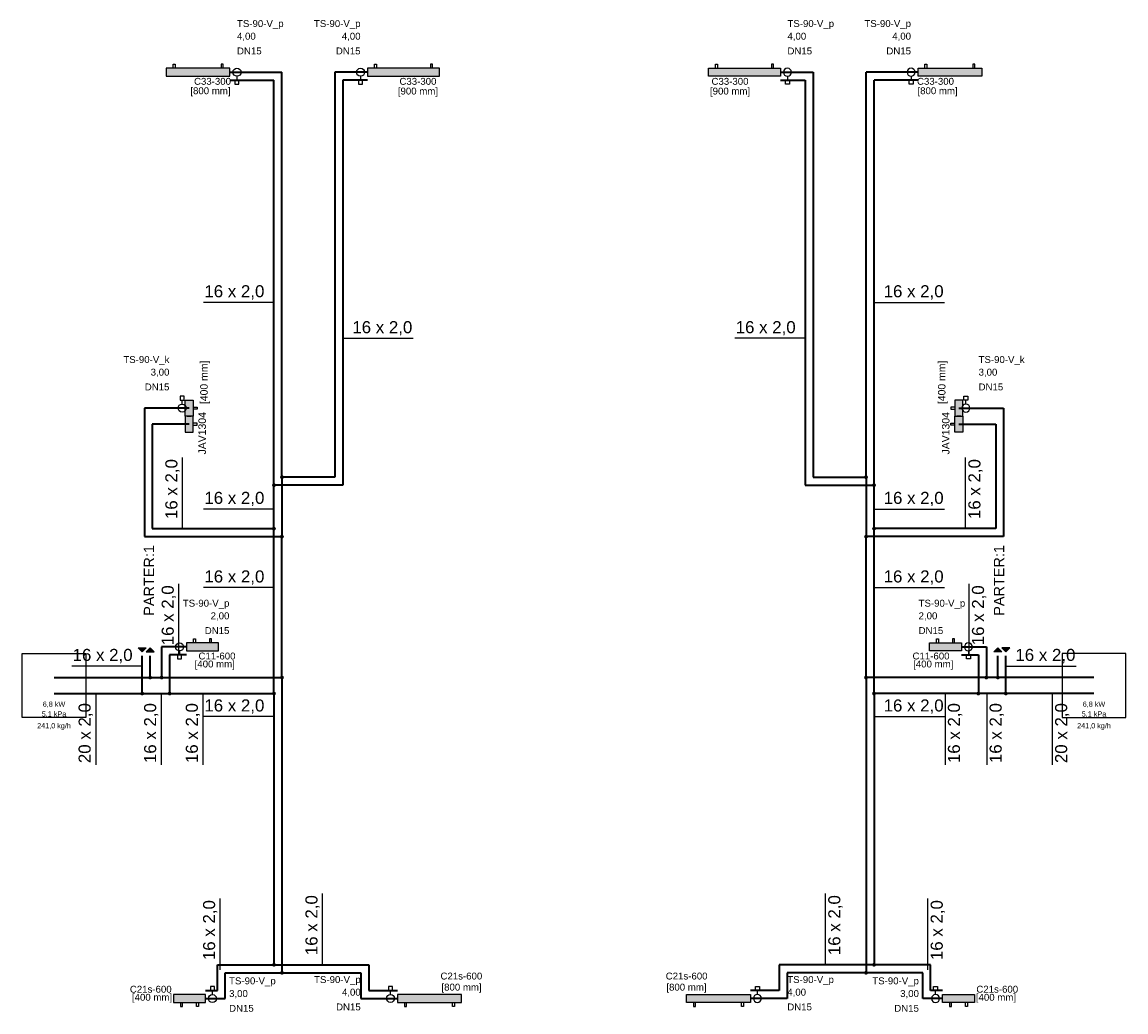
# Model space of a CAD drawing. Extents: x -69355 to 44226, y -75033 to 2252.
# Tile 1 of 9: x -69355 to -67973, y -75033 to -73793. Entities that reach past the tile are written whole.
import ezdxf
from ezdxf.lldxf.tags import DXFTag

# ---------------------------------------------------------------- set-up
doc = ezdxf.new("R2010")
doc.units = 0
for name, color, linetype in [('IS_Armatura_Therm', 18, 'SOLID'), ('IS_Grafika', 18, 'SOLID'), ('IS_Grzejniki_Plan_rzut', 18, 'SOLID'), ('IS_Inne_Urzadzenia_Therm', 18, 'SOLID'), ('IS_Opisy_działek_Therm', 18, 'SOLID'), ('IS_Text_Armatury_Therm', 7, 'Continuous'), ('IS_Text_Odbiornikow_Therm', 7, 'Continuous')]:
    doc.layers.add(name, color=color, linetype=linetype)
doc.layers.add('IS_Powrót', color=5, linetype='DASH', lineweight=35)
doc.layers.add('IS_Zasilanie', color=1, linetype='SOLID', lineweight=35)
doc.styles.get("Standard").update_dxf_attribs({"font": 'arial.ttf'})
tags = doc.linetypes.add('DASH', pattern=[15, 10, -5]).pattern_tags.tags
tags[6:7] = [DXFTag(74, 4), DXFTag(75, 0), DXFTag(340, '0'), DXFTag(46, 0.0), DXFTag(50, 0.0), DXFTag(44, 0.0), DXFTag(45, 0.0)]
tags[4:5] = [DXFTag(74, 4), DXFTag(75, 0), DXFTag(340, '0'), DXFTag(46, 0.0), DXFTag(50, 0.0), DXFTag(44, 0.0), DXFTag(45, 0.0)]
tags = doc.linetypes.add('SOLID', pattern=[10, 10, 0]).pattern_tags.tags
tags[6:7] = [DXFTag(74, 4), DXFTag(75, 0), DXFTag(340, '0'), DXFTag(46, 0.0), DXFTag(50, 0.0), DXFTag(44, 0.0), DXFTag(45, 0.0)]
tags[4:5] = [DXFTag(74, 4), DXFTag(75, 0), DXFTag(340, '0'), DXFTag(46, 0.0), DXFTag(50, 0.0), DXFTag(44, 0.0), DXFTag(45, 0.0)]

msp = doc.modelspace()

# ---------------------------------------------------------------- hatches: boundary and pattern name
at = {"layer": 'IS_Grafika'}
for points in [[(-69199.5, -74576.3), (-69204.5, -74581.3), (-69209.5, -74576.3)], [(-69189.5, -74581.3), (-69194.5, -74576.3), (-69199.5, -74581.3)], [(-68138.2, -74581.3), (-68133.2, -74576.3), (-68128.2, -74581.3)], [(-68128.2, -74576.3), (-68123.2, -74581.3), (-68118.2, -74576.3)]]:
    msp.add_hatch(color=256, dxfattribs=at).paths.add_polyline_path(points)
at = {"layer": 'IS_Grzejniki_Plan_rzut'}
for points in [[(-69094.6, -73850.5), (-69174.6, -73850.5), (-69174.6, -73860.5), (-69094.6, -73860.5)], [(-68832.4, -73850.5), (-68922.4, -73850.5), (-68922.4, -73860.5), (-68832.4, -73860.5)], [(-68495.4, -73850.5), (-68405.4, -73850.5), (-68405.4, -73860.5), (-68495.4, -73860.5)], [(-68233.1, -73850.5), (-68153.1, -73850.5), (-68153.1, -73860.5), (-68233.1, -73860.5)], [(-69140.8, -74266.2), (-69140.8, -74286.2), (-69150.8, -74286.2), (-69150.8, -74266.2)], [(-68186.9, -74266.2), (-68186.9, -74286.2), (-68176.9, -74286.2), (-68176.9, -74266.2)], [(-69140.8, -74306.2), (-69140.8, -74286.2), (-69150.8, -74286.2), (-69150.8, -74306.2)], [(-68186.9, -74306.2), (-68186.9, -74286.2), (-68176.9, -74286.2), (-68176.9, -74306.2)], [(-69109, -74570.3), (-69149, -74570.3), (-69149, -74580.3), (-69109, -74580.3)], [(-68218.7, -74570.3), (-68178.7, -74570.3), (-68178.7, -74580.3), (-68218.7, -74580.3)], [(-69165.2, -75020.7), (-69125.2, -75020.7), (-69125.2, -75010.7), (-69165.2, -75010.7)], [(-68884.8, -75020.6), (-68804.8, -75020.6), (-68804.8, -75010.6), (-68884.8, -75010.6)], [(-68442.9, -75020.6), (-68522.9, -75020.6), (-68522.9, -75010.6), (-68442.9, -75010.6)], [(-68162.5, -75020.7), (-68202.5, -75020.7), (-68202.5, -75010.7), (-68162.5, -75010.7)]]:
    msp.add_hatch(color=8, dxfattribs=at).paths.add_polyline_path(points)
at = {"layer": 'IS_Opisy_działek_Therm'}
h = msp.add_hatch(color=5, dxfattribs=at)
edge = h.paths.add_edge_path()
edge.add_arc((-69039.5, -74372.7), 2.4, 90, 450)
h = msp.add_hatch(color=5, dxfattribs=at)
edge = h.paths.add_edge_path()
edge.add_arc((-68288.2, -74372.7), 2.4, 90, 450, ccw=False)
h = msp.add_hatch(color=5, dxfattribs=at)
edge = h.paths.add_edge_path()
edge.add_arc((-69039.5, -74427.2), 2.4, 90, 450)
h = msp.add_hatch(color=5, dxfattribs=at)
edge = h.paths.add_edge_path()
edge.add_arc((-68288.2, -74427.2), 2.4, 90, 450, ccw=False)
h = msp.add_hatch(color=5, dxfattribs=at)
edge = h.paths.add_edge_path()
edge.add_arc((-69204.5, -74633.7), 2.4, 90, 450)
h = msp.add_hatch(color=5, dxfattribs=at)
edge = h.paths.add_edge_path()
edge.add_arc((-69170.2, -74633.7), 2.4, 90, 450)
h = msp.add_hatch(color=5, dxfattribs=at)
edge = h.paths.add_edge_path()
edge.add_arc((-69039.5, -74633.7), 2.4, 90, 450)
h = msp.add_hatch(color=5, dxfattribs=at)
edge = h.paths.add_edge_path()
edge.add_arc((-68288.2, -74633.7), 2.4, 90, 450, ccw=False)
h = msp.add_hatch(color=5, dxfattribs=at)
edge = h.paths.add_edge_path()
edge.add_arc((-68157.5, -74633.7), 2.4, 90, 450, ccw=False)
h = msp.add_hatch(color=5, dxfattribs=at)
edge = h.paths.add_edge_path()
edge.add_arc((-68123.2, -74633.7), 2.4, 90, 450, ccw=False)
h = msp.add_hatch(color=5, dxfattribs=at)
edge = h.paths.add_edge_path()
edge.add_arc((-69039.5, -74973.4), 2.4, 90, 450)
h = msp.add_hatch(color=5, dxfattribs=at)
edge = h.paths.add_edge_path()
edge.add_arc((-68288.2, -74973.4), 2.4, 90, 450, ccw=False)
at = {"layer": 'IS_Zasilanie'}
h = msp.add_hatch(color=256, dxfattribs=at)
edge = h.paths.add_edge_path()
edge.add_arc((-69029.5, -74362.7), 2.4, 90, 450)
h = msp.add_hatch(color=256, dxfattribs=at)
edge = h.paths.add_edge_path()
edge.add_arc((-68298.2, -74362.7), 2.4, 90, 450, ccw=False)
h = msp.add_hatch(color=256, dxfattribs=at)
edge = h.paths.add_edge_path()
edge.add_arc((-69029.5, -74437.2), 2.4, 90, 450)
h = msp.add_hatch(color=256, dxfattribs=at)
edge = h.paths.add_edge_path()
edge.add_arc((-68298.2, -74437.2), 2.4, 90, 450, ccw=False)
h = msp.add_hatch(color=256, dxfattribs=at)
edge = h.paths.add_edge_path()
edge.add_arc((-69194.5, -74613.7), 2.4, 90, 450)
h = msp.add_hatch(color=256, dxfattribs=at)
edge = h.paths.add_edge_path()
edge.add_arc((-69180.2, -74613.7), 2.4, 90, 450)
h = msp.add_hatch(color=256, dxfattribs=at)
edge = h.paths.add_edge_path()
edge.add_arc((-69029.5, -74613.7), 2.4, 90, 450)
h = msp.add_hatch(color=256, dxfattribs=at)
edge = h.paths.add_edge_path()
edge.add_arc((-68298.2, -74613.7), 2.4, 90, 450, ccw=False)
h = msp.add_hatch(color=256, dxfattribs=at)
edge = h.paths.add_edge_path()
edge.add_arc((-68147.5, -74613.7), 2.4, 90, 450, ccw=False)
h = msp.add_hatch(color=256, dxfattribs=at)
edge = h.paths.add_edge_path()
edge.add_arc((-68133.2, -74613.7), 2.4, 90, 450, ccw=False)
h = msp.add_hatch(color=256, dxfattribs=at)
edge = h.paths.add_edge_path()
edge.add_arc((-69029.5, -74983.4), 2.4, 90, 450)
h = msp.add_hatch(color=256, dxfattribs=at)
edge = h.paths.add_edge_path()
edge.add_arc((-68298.2, -74983.4), 2.4, 90, 450, ccw=False)

# ---------------------------------------------------------------- linework, layer by layer
at = {"layer": 'IS_Armatura_Therm', "color": 1}
for p, q in [((-69088.3, -73865.5), (-69088.3, -73870.5)), ((-69083.3, -73865.5), (-69088.3, -73865.5)), ((-69088.3, -73870.5), (-69083.3, -73870.5)), ((-69085.8, -73860.5), (-69085.8, -73865.5)), ((-69083.3, -73870.5), (-69083.3, -73865.5)), ((-68933.6, -73865.5), (-68933.6, -73870.5)), ((-68928.6, -73865.5), (-68933.6, -73865.5)), ((-68933.6, -73870.5), (-68928.6, -73870.5)), ((-68931.1, -73860.5), (-68931.1, -73865.5)), ((-68928.6, -73870.5), (-68928.6, -73865.5)), ((-68399.1, -73870.5), (-68399.1, -73865.5)), ((-68399.1, -73865.5), (-68394.1, -73865.5)), ((-68394.1, -73870.5), (-68399.1, -73870.5)), ((-68396.6, -73860.5), (-68396.6, -73865.5)), ((-68394.1, -73865.5), (-68394.1, -73870.5)), ((-68244.4, -73870.5), (-68244.4, -73865.5)), ((-68244.4, -73865.5), (-68239.4, -73865.5)), ((-68239.4, -73870.5), (-68244.4, -73870.5)), ((-68241.9, -73860.5), (-68241.9, -73865.5)), ((-68239.4, -73865.5), (-68239.4, -73870.5)), ((-69152, -74261.2), (-69157, -74261.2)), ((-69157, -74261.2), (-69157, -74266.2)), ((-69157, -74266.2), (-69152, -74266.2)), ((-69154.5, -74271.2), (-69154.5, -74266.2)), ((-69152, -74266.2), (-69152, -74261.2)), ((-68175.7, -74266.2), (-68175.7, -74261.2)), ((-68175.7, -74261.2), (-68170.7, -74261.2)), ((-68170.7, -74266.2), (-68175.7, -74266.2)), ((-68173.2, -74271.2), (-68173.2, -74266.2)), ((-68170.7, -74261.2), (-68170.7, -74266.2)), ((-69160.2, -74585.3), (-69160.2, -74590.3)), ((-69155.2, -74585.3), (-69160.2, -74585.3)), ((-69157.7, -74580.3), (-69157.7, -74585.3)), ((-69155.2, -74590.3), (-69155.2, -74585.3)), ((-68172.5, -74590.3), (-68172.5, -74585.3)), ((-68172.5, -74585.3), (-68167.5, -74585.3)), ((-68170, -74580.3), (-68170, -74585.3)), ((-68167.5, -74585.3), (-68167.5, -74590.3)), ((-69160.2, -74590.3), (-69155.2, -74590.3)), ((-68167.5, -74590.3), (-68172.5, -74590.3)), ((-69114, -75000.7), (-69119, -75000.7)), ((-69119, -75000.7), (-69119, -75005.7)), ((-69114, -75005.7), (-69114, -75000.7)), ((-68891.1, -75000.6), (-68896.1, -75000.6)), ((-68896.1, -75000.6), (-68896.1, -75005.6)), ((-68891.1, -75005.6), (-68891.1, -75000.6)), ((-68436.7, -75005.6), (-68436.7, -75000.6)), ((-68436.7, -75000.6), (-68431.7, -75000.6)), ((-68431.7, -75000.6), (-68431.7, -75005.6)), ((-68213.7, -75005.7), (-68213.7, -75000.7)), ((-68213.7, -75000.7), (-68208.7, -75000.7)), ((-68208.7, -75000.7), (-68208.7, -75005.7)), ((-69119, -75005.7), (-69114, -75005.7)), ((-69116.5, -75010.7), (-69116.5, -75005.7)), ((-68896.1, -75005.6), (-68891.1, -75005.6)), ((-68893.6, -75010.6), (-68893.6, -75005.6)), ((-68431.7, -75005.6), (-68436.7, -75005.6)), ((-68434.2, -75010.6), (-68434.2, -75005.6)), ((-68208.7, -75005.7), (-68213.7, -75005.7)), ((-68211.2, -75010.7), (-68211.2, -75005.7))]:
    msp.add_line(p, q, dxfattribs=at)
for centre in [(-69085.8, -73855.5), (-68931.1, -73855.5), (-69154.5, -74276.2), (-69157.7, -74575.3), (-69116.5, -75015.7), (-68893.6, -75015.6)]:
    msp.add_ellipse(centre, major_axis=(5, 0), ratio=1, dxfattribs=at)
at = {"layer": 'IS_Armatura_Therm', "color": 1, "extrusion": (0, 0, -1)}
for centre in [(-68396.6, -73855.5), (-68241.9, -73855.5), (-68173.2, -74276.2), (-68170, -74575.3), (-68434.2, -75015.6), (-68211.2, -75015.7)]:
    msp.add_ellipse(centre, major_axis=(-5, 0), ratio=1, dxfattribs=at)
at = {"layer": 'IS_Grafika'}
for p, q in [((-69204.5, -74581.3), (-69209.5, -74576.3)), ((-69209.5, -74576.3), (-69199.5, -74576.3)), ((-69199.5, -74576.3), (-69204.5, -74581.3)), ((-69194.5, -74576.3), (-69199.5, -74581.3)), ((-69199.5, -74576.3), (-69199.5, -74576.3)), ((-69199.5, -74581.3), (-69189.5, -74581.3)), ((-69189.5, -74581.3), (-69194.5, -74576.3)), ((-69189.5, -74581.3), (-69189.5, -74581.3)), ((-68138.2, -74581.3), (-68133.2, -74576.3)), ((-68128.2, -74581.3), (-68138.2, -74581.3)), ((-68138.2, -74581.3), (-68138.2, -74581.3)), ((-68133.2, -74576.3), (-68128.2, -74581.3)), ((-68128.2, -74576.3), (-68123.2, -74581.3)), ((-68118.2, -74576.3), (-68128.2, -74576.3)), ((-68128.2, -74576.3), (-68128.2, -74576.3)), ((-68123.2, -74581.3), (-68118.2, -74576.3))]:
    msp.add_line(p, q, dxfattribs=at)
at = {"layer": 'IS_Grzejniki_Plan_rzut'}
for p, q in [((-69094.6, -73850.5), (-69174.6, -73850.5)), ((-69174.6, -73850.5), (-69174.6, -73860.5)), ((-69165.8, -73850.5), (-69165.8, -73845.5)), ((-69165.8, -73845.5), (-69163.3, -73845.5)), ((-69163.3, -73845.5), (-69163.3, -73850.5)), ((-69103.3, -73845.5), (-69105.8, -73845.5)), ((-69105.8, -73845.5), (-69105.8, -73850.5)), ((-69103.3, -73850.5), (-69103.3, -73845.5)), ((-69094.6, -73860.5), (-69094.6, -73850.5)), ((-69094.6, -73850.5), (-69094.6, -73850.5)), ((-68832.4, -73850.5), (-68922.4, -73850.5)), ((-68922.4, -73850.5), (-68922.4, -73860.5)), ((-68913.6, -73850.5), (-68913.6, -73845.5)), ((-68913.6, -73845.5), (-68911.1, -73845.5)), ((-68911.1, -73845.5), (-68911.1, -73850.5)), ((-68841.1, -73845.5), (-68843.6, -73845.5)), ((-68843.6, -73845.5), (-68843.6, -73850.5)), ((-68841.1, -73850.5), (-68841.1, -73845.5)), ((-68832.4, -73860.5), (-68832.4, -73850.5)), ((-68832.4, -73850.5), (-68832.4, -73850.5)), ((-68495.4, -73850.5), (-68405.4, -73850.5)), ((-68495.4, -73860.5), (-68495.4, -73850.5)), ((-68495.4, -73850.5), (-68495.4, -73850.5)), ((-68486.6, -73850.5), (-68486.6, -73845.5)), ((-68486.6, -73845.5), (-68484.1, -73845.5)), ((-68484.1, -73845.5), (-68484.1, -73850.5)), ((-68414.1, -73845.5), (-68416.6, -73845.5)), ((-68416.6, -73845.5), (-68416.6, -73850.5)), ((-68414.1, -73850.5), (-68414.1, -73845.5)), ((-68405.4, -73850.5), (-68405.4, -73860.5)), ((-68233.1, -73850.5), (-68153.1, -73850.5)), ((-68233.1, -73860.5), (-68233.1, -73850.5)), ((-68233.1, -73850.5), (-68233.1, -73850.5)), ((-68224.4, -73850.5), (-68224.4, -73845.5)), ((-68224.4, -73845.5), (-68221.9, -73845.5)), ((-68221.9, -73845.5), (-68221.9, -73850.5)), ((-68161.9, -73845.5), (-68164.4, -73845.5)), ((-68164.4, -73845.5), (-68164.4, -73850.5)), ((-68161.9, -73850.5), (-68161.9, -73845.5)), ((-68153.1, -73850.5), (-68153.1, -73860.5)), ((-69174.6, -73860.5), (-69094.6, -73860.5)), ((-68922.4, -73860.5), (-68832.4, -73860.5)), ((-68405.4, -73860.5), (-68495.4, -73860.5)), ((-68153.1, -73860.5), (-68233.1, -73860.5)), ((-69150.8, -74286.2), (-69150.8, -74266.2)), ((-69150.8, -74266.2), (-69140.8, -74266.2)), ((-69140.8, -74266.2), (-69140.8, -74286.2)), ((-69140.8, -74266.2), (-69140.8, -74266.2)), ((-68186.9, -74266.2), (-68186.9, -74286.2)), ((-68176.9, -74266.2), (-68186.9, -74266.2)), ((-68186.9, -74266.2), (-68186.9, -74266.2)), ((-68176.9, -74286.2), (-68176.9, -74266.2)), ((-69140.8, -74275), (-69135.8, -74275)), ((-69135.8, -74277.5), (-69140.8, -74277.5)), ((-69135.8, -74275), (-69135.8, -74277.5)), ((-68186.9, -74275), (-68191.9, -74275)), ((-68191.9, -74275), (-68191.9, -74277.5)), ((-68191.9, -74277.5), (-68186.9, -74277.5)), ((-69140.8, -74286.2), (-69150.8, -74286.2)), ((-69150.8, -74286.2), (-69150.8, -74306.2)), ((-69140.8, -74286.2), (-69150.8, -74286.2)), ((-69143.3, -74286.2), (-69148.3, -74286.2)), ((-69148.3, -74286.2), (-69148.3, -74286.2)), ((-69148.3, -74286.2), (-69143.3, -74286.2)), ((-69143.3, -74286.2), (-69143.3, -74286.2)), ((-69143.3, -74286.2), (-69143.3, -74286.2)), ((-69140.8, -74306.2), (-69140.8, -74286.2)), ((-69135.8, -74295), (-69140.8, -74295)), ((-69140.8, -74297.5), (-69135.8, -74297.5)), ((-69135.8, -74297.5), (-69135.8, -74295)), ((-68191.9, -74297.5), (-68191.9, -74295)), ((-68191.9, -74295), (-68186.9, -74295)), ((-68186.9, -74297.5), (-68191.9, -74297.5)), ((-68186.9, -74306.2), (-68186.9, -74286.2)), ((-68186.9, -74286.2), (-68176.9, -74286.2)), ((-68186.9, -74286.2), (-68176.9, -74286.2)), ((-68184.4, -74286.2), (-68184.4, -74286.2)), ((-68184.4, -74286.2), (-68179.4, -74286.2)), ((-68179.4, -74286.2), (-68184.4, -74286.2)), ((-68184.4, -74286.2), (-68184.4, -74286.2)), ((-68179.4, -74286.2), (-68179.4, -74286.2)), ((-68176.9, -74286.2), (-68176.9, -74306.2)), ((-69150.8, -74306.2), (-69140.8, -74306.2)), ((-69140.8, -74306.2), (-69140.8, -74306.2)), ((-68176.9, -74306.2), (-68186.9, -74306.2)), ((-68186.9, -74306.2), (-68186.9, -74306.2)), ((-69109, -74570.3), (-69149, -74570.3)), ((-69149, -74570.3), (-69149, -74580.3)), ((-69140.2, -74570.3), (-69140.2, -74565.3)), ((-69140.2, -74565.3), (-69137.7, -74565.3)), ((-69137.7, -74565.3), (-69137.7, -74570.3)), ((-69117.7, -74565.3), (-69120.2, -74565.3)), ((-69120.2, -74565.3), (-69120.2, -74570.3)), ((-69117.7, -74570.3), (-69117.7, -74565.3)), ((-69109, -74580.3), (-69109, -74570.3)), ((-69109, -74570.3), (-69109, -74570.3)), ((-68218.7, -74570.3), (-68178.7, -74570.3)), ((-68218.7, -74580.3), (-68218.7, -74570.3)), ((-68218.7, -74570.3), (-68218.7, -74570.3)), ((-68210, -74570.3), (-68210, -74565.3)), ((-68210, -74565.3), (-68207.5, -74565.3)), ((-68207.5, -74565.3), (-68207.5, -74570.3)), ((-68187.5, -74565.3), (-68190, -74565.3)), ((-68190, -74565.3), (-68190, -74570.3)), ((-68187.5, -74570.3), (-68187.5, -74565.3)), ((-68178.7, -74570.3), (-68178.7, -74580.3)), ((-69149, -74580.3), (-69109, -74580.3)), ((-68178.7, -74580.3), (-68218.7, -74580.3)), ((-69125.2, -75010.7), (-69165.2, -75010.7)), ((-69165.2, -75010.7), (-69165.2, -75020.7)), ((-69125.2, -75020.7), (-69125.2, -75010.7)), ((-68804.8, -75010.6), (-68884.8, -75010.6)), ((-68884.8, -75010.6), (-68884.8, -75020.6)), ((-68804.8, -75020.6), (-68804.8, -75010.6)), ((-68522.9, -75020.6), (-68522.9, -75010.6)), ((-68522.9, -75010.6), (-68442.9, -75010.6)), ((-68442.9, -75010.6), (-68442.9, -75020.6)), ((-68202.5, -75020.7), (-68202.5, -75010.7)), ((-68202.5, -75010.7), (-68162.5, -75010.7)), ((-68162.5, -75010.7), (-68162.5, -75020.7)), ((-69165.2, -75020.7), (-69125.2, -75020.7)), ((-69165.2, -75020.7), (-69165.2, -75020.7)), ((-69156.5, -75020.7), (-69156.5, -75025.7)), ((-69156.5, -75025.7), (-69154, -75025.7)), ((-69154, -75025.7), (-69154, -75020.7)), ((-69136.5, -75025.7), (-69136.5, -75020.7)), ((-69134, -75025.7), (-69136.5, -75025.7)), ((-69134, -75020.7), (-69134, -75025.7)), ((-68884.8, -75020.6), (-68804.8, -75020.6)), ((-68884.8, -75020.6), (-68884.8, -75020.6)), ((-68876.1, -75020.6), (-68876.1, -75025.6)), ((-68876.1, -75025.6), (-68873.6, -75025.6)), ((-68873.6, -75025.6), (-68873.6, -75020.6)), ((-68816.1, -75025.6), (-68816.1, -75020.6)), ((-68813.6, -75025.6), (-68816.1, -75025.6)), ((-68813.6, -75020.6), (-68813.6, -75025.6)), ((-68442.9, -75020.6), (-68522.9, -75020.6)), ((-68514.2, -75020.6), (-68514.2, -75025.6)), ((-68514.2, -75025.6), (-68511.7, -75025.6)), ((-68511.7, -75025.6), (-68511.7, -75020.6)), ((-68454.2, -75025.6), (-68454.2, -75020.6)), ((-68451.7, -75025.6), (-68454.2, -75025.6)), ((-68451.7, -75020.6), (-68451.7, -75025.6)), ((-68442.9, -75020.6), (-68442.9, -75020.6)), ((-68162.5, -75020.7), (-68202.5, -75020.7)), ((-68193.7, -75020.7), (-68193.7, -75025.7)), ((-68193.7, -75025.7), (-68191.2, -75025.7)), ((-68191.2, -75025.7), (-68191.2, -75020.7)), ((-68173.7, -75025.7), (-68173.7, -75020.7)), ((-68171.2, -75025.7), (-68173.7, -75025.7)), ((-68171.2, -75020.7), (-68171.2, -75025.7)), ((-68162.5, -75020.7), (-68162.5, -75020.7))]:
    msp.add_line(p, q, dxfattribs=at)
at = {"layer": 'IS_Inne_Urzadzenia_Therm'}
for p, q in [((-69354.9, -74663.7), (-69354.9, -74583.7)), ((-69354.9, -74583.7), (-69274.9, -74583.7)), ((-69274.9, -74583.7), (-69274.9, -74663.7)), ((-67972.8, -74583.7), (-68052.8, -74583.7)), ((-68052.8, -74583.7), (-68052.8, -74663.7)), ((-67972.8, -74663.7), (-67972.8, -74583.7)), ((-69274.9, -74663.7), (-69354.9, -74663.7)), ((-69354.9, -74663.7), (-69354.9, -74663.7)), ((-68052.8, -74663.7), (-67972.8, -74663.7)), ((-67972.8, -74663.7), (-67972.8, -74663.7))]:
    msp.add_line(p, q, dxfattribs=at)
at = {"layer": 'IS_Opisy_działek_Therm'}
for p, q in [((-69039.5, -74143.8), (-69127.7, -74143.8)), ((-68288.2, -74143.8), (-68200, -74143.8)), ((-68953.4, -74188.8), (-68865.2, -74188.8)), ((-68374.3, -74188.8), (-68462.5, -74188.8)), ((-69154, -74427.2), (-69154, -74338)), ((-68173.7, -74427.2), (-68173.7, -74338)), ((-69039.5, -74402.6), (-69127.7, -74402.6)), ((-68288.2, -74402.6), (-68200, -74402.6)), ((-69158.6, -74585.3), (-69158.6, -74496.1)), ((-69039.5, -74501), (-69127.7, -74501)), ((-68288.2, -74501), (-68200, -74501)), ((-68169.2, -74585.3), (-68169.2, -74496.1)), ((-69204.5, -74599.3), (-69292.7, -74599.3)), ((-68123.2, -74599.3), (-68035, -74599.3)), ((-69262.6, -74633.7), (-69262.6, -74722.9)), ((-69180.6, -74633.7), (-69180.6, -74722.9)), ((-69128.4, -74633.7), (-69128.4, -74722.9)), ((-68199.3, -74633.7), (-68199.3, -74722.9)), ((-68147.1, -74633.7), (-68147.1, -74722.9)), ((-68065.1, -74633.7), (-68065.1, -74722.9)), ((-69039.5, -74662.6), (-69127.7, -74662.6)), ((-68288.2, -74662.6), (-68200, -74662.6)), ((-69106.8, -74979.6), (-69106.8, -74890.4)), ((-68978.6, -74973.4), (-68978.6, -74884.2)), ((-68349.1, -74973.4), (-68349.1, -74884.2)), ((-68220.9, -74979.6), (-68220.9, -74890.4))]:
    msp.add_line(p, q, dxfattribs=at)
at = {"layer": 'IS_Powrót'}
for p, q in [((-69094.6, -73865.5), (-69039.5, -73865.5)), ((-69039.5, -73953.3), (-69039.5, -73865.5)), ((-68947.7, -73865.5), (-68953.4, -73865.5)), ((-68953.4, -73865.5), (-68953.4, -74372.7)), ((-68922.4, -73865.5), (-68947.7, -73865.5)), ((-68405.4, -73865.5), (-68380, -73865.5)), ((-68380, -73865.5), (-68374.3, -73865.5)), ((-68374.3, -73865.5), (-68374.3, -74372.7)), ((-68288.2, -73953.3), (-68288.2, -73865.5)), ((-68233.1, -73865.5), (-68288.2, -73865.5)), ((-69039.5, -74372.7), (-69039.5, -73953.3)), ((-68288.2, -74372.7), (-68288.2, -73953.3)), ((-69145.8, -74296.2), (-69191.8, -74296.2)), ((-69191.8, -74296.2), (-69191.8, -74396.4)), ((-68181.9, -74296.2), (-68135.9, -74296.2)), ((-68135.9, -74296.2), (-68135.9, -74396.4)), ((-68953.4, -74372.7), (-69039.5, -74372.7)), ((-69039.5, -74427.2), (-69039.5, -74372.7)), ((-68374.3, -74372.7), (-68288.2, -74372.7)), ((-68288.2, -74427.2), (-68288.2, -74372.7)), ((-69191.8, -74396.4), (-69191.8, -74427.2)), ((-68135.9, -74396.4), (-68135.9, -74427.2)), ((-69191.8, -74427.2), (-69039.5, -74427.2)), ((-69039.5, -74633.7), (-69039.5, -74427.2)), ((-68288.2, -74633.7), (-68288.2, -74427.2)), ((-68135.9, -74427.2), (-68288.2, -74427.2)), ((-69204.5, -74633.7), (-69204.5, -74586.3)), ((-69149, -74585.3), (-69170.2, -74585.3)), ((-69170.2, -74585.3), (-69170.2, -74633.7)), ((-68178.7, -74585.3), (-68157.5, -74585.3)), ((-68157.5, -74585.3), (-68157.5, -74633.7)), ((-68123.2, -74633.7), (-68123.2, -74586.3)), ((-69314.9, -74633.7), (-69204.5, -74633.7)), ((-69204.5, -74633.7), (-69170.2, -74633.7)), ((-69170.2, -74633.7), (-69039.5, -74633.7)), ((-69039.5, -74633.7), (-69039.5, -74973.4)), ((-68288.2, -74633.7), (-68288.2, -74973.4)), ((-68157.5, -74633.7), (-68288.2, -74633.7)), ((-68123.2, -74633.7), (-68157.5, -74633.7)), ((-68012.8, -74633.7), (-68123.2, -74633.7)), ((-69110.4, -75005.7), (-69110.4, -74973.4)), ((-69110.4, -74973.4), (-69039.5, -74973.4)), ((-69039.5, -74973.4), (-68920.7, -74973.4)), ((-68920.7, -74973.4), (-68920.7, -75005.6)), ((-68288.2, -74973.4), (-68407, -74973.4)), ((-68407, -74973.4), (-68407, -75005.6)), ((-68217.3, -74973.4), (-68288.2, -74973.4)), ((-68217.3, -75005.7), (-68217.3, -74973.4)), ((-69125.2, -75005.7), (-69110.4, -75005.7)), ((-68920.7, -75005.6), (-68884.8, -75005.6)), ((-68407, -75005.6), (-68442.9, -75005.6)), ((-68202.5, -75005.7), (-68217.3, -75005.7))]:
    msp.add_line(p, q, dxfattribs=at)
at = {"layer": 'IS_Zasilanie'}
for p, q in [((-69094.6, -73855.5), (-69029.5, -73855.5)), ((-69029.5, -74362.7), (-69029.5, -73855.5)), ((-68927.7, -73855.5), (-68963.4, -73855.5)), ((-68963.4, -73855.5), (-68963.4, -74362.7)), ((-68922.4, -73855.5), (-68927.7, -73855.5)), ((-68405.4, -73855.5), (-68400, -73855.5)), ((-68400, -73855.5), (-68364.3, -73855.5)), ((-68364.3, -73855.5), (-68364.3, -74362.7)), ((-68298.2, -74362.7), (-68298.2, -73855.5)), ((-68233.1, -73855.5), (-68298.2, -73855.5)), ((-69145.8, -74276.2), (-69201.8, -74276.2)), ((-69201.8, -74276.2), (-69201.8, -74396.4)), ((-68181.9, -74276.2), (-68125.9, -74276.2)), ((-68125.9, -74276.2), (-68125.9, -74396.4)), ((-68963.4, -74362.7), (-69029.5, -74362.7)), ((-69029.5, -74362.7), (-69029.5, -74437.2)), ((-68364.3, -74362.7), (-68298.2, -74362.7)), ((-68298.2, -74362.7), (-68298.2, -74437.2)), ((-69201.8, -74396.4), (-69201.8, -74437.2)), ((-68125.9, -74396.4), (-68125.9, -74437.2)), ((-69201.8, -74437.2), (-69029.5, -74437.2)), ((-69029.5, -74613.7), (-69029.5, -74437.2)), ((-68298.2, -74613.7), (-68298.2, -74437.2)), ((-68125.9, -74437.2), (-68298.2, -74437.2)), ((-69149, -74575.3), (-69180.2, -74575.3)), ((-69180.2, -74575.3), (-69180.2, -74613.7)), ((-68178.7, -74575.3), (-68147.5, -74575.3)), ((-68147.5, -74575.3), (-68147.5, -74613.7)), ((-69194.5, -74613.7), (-69194.5, -74586.3)), ((-68133.2, -74613.7), (-68133.2, -74586.3)), ((-69314.9, -74613.7), (-69194.5, -74613.7)), ((-69194.5, -74613.7), (-69180.2, -74613.7)), ((-69180.2, -74613.7), (-69029.5, -74613.7)), ((-69029.5, -74613.7), (-69029.5, -74983.4)), ((-68298.2, -74613.7), (-68298.2, -74983.4)), ((-68147.5, -74613.7), (-68298.2, -74613.7)), ((-68133.2, -74613.7), (-68147.5, -74613.7)), ((-68012.8, -74613.7), (-68133.2, -74613.7)), ((-69100.4, -75015.7), (-69100.4, -74983.4)), ((-69100.4, -74983.4), (-69029.5, -74983.4)), ((-69029.5, -74983.4), (-68930.7, -74983.4)), ((-68930.7, -74983.4), (-68930.7, -75015.6)), ((-68298.2, -74983.4), (-68397, -74983.4)), ((-68397, -74983.4), (-68397, -75015.6)), ((-68227.3, -74983.4), (-68298.2, -74983.4)), ((-68227.3, -75015.7), (-68227.3, -74983.4)), ((-69125.2, -75015.7), (-69100.4, -75015.7)), ((-68930.7, -75015.6), (-68884.8, -75015.6)), ((-68397, -75015.6), (-68442.9, -75015.6)), ((-68202.5, -75015.7), (-68227.3, -75015.7))]:
    msp.add_line(p, q, dxfattribs=at)

# ---------------------------------------------------------------- texts
at = {"layer": 'IS_Grafika', "char_height": 12.96, "rotation": 90}
for insert, attachment_point in [((-69189.5, -74536.3), 7), ((-68138.2, -74536.3), 1)]:
    msp.add_mtext('\\fArial|b0|i0;PARTER:1', dxfattribs=dict(at, insert=insert, attachment_point=attachment_point))
at = {"layer": 'IS_Inne_Urzadzenia_Therm', "char_height": 6.48}
for s, insert, attachment_point in [('\\fArial|b0|i0;6,8 kW', (-69314.9, -74651.5), 8), ('\\fArial|b0|i0;6,8 kW', (-68012.8, -74651.5), 8), ('\\fArial|b0|i0;5,1 kPa', (-69314.9, -74663.7), 8), ('\\fArial|b0|i0;5,1 kPa', (-68012.8, -74663.7), 8), ('\\fArial|b0|i0;241,0 kg/h', (-69314.9, -74670.8), 2), ('\\fArial|b0|i0;241,0 kg/h', (-68012.8, -74670.8), 2)]:
    msp.add_mtext(s, dxfattribs=dict(at, insert=insert, attachment_point=attachment_point))
at = {"layer": 'IS_Opisy_działek_Therm', "char_height": 15.12}
for insert, attachment_point in [((-69051.5, -74140.2), 9), ((-68276.2, -74140.2), 7), ((-68941.4, -74185.2), 7), ((-68386.3, -74185.2), 9), ((-69051.5, -74399), 9), ((-68276.2, -74399), 7), ((-69051.5, -74497.4), 9), ((-68276.2, -74497.4), 7), ((-69216.5, -74595.7), 9), ((-68111.2, -74595.7), 7), ((-69051.5, -74659), 9), ((-68276.2, -74659), 7)]:
    msp.add_mtext('\\fArial|b0|i0;16 x 2,0', dxfattribs=dict(at, insert=insert, attachment_point=attachment_point))
at = {"layer": 'IS_Opisy_działek_Therm', "char_height": 15.12, "rotation": 90}
for s, insert, attachment_point in [('\\fArial|b0|i0;16 x 2,0', (-69157.6, -74415.2), 7), ('\\fArial|b0|i0;16 x 2,0', (-68170.1, -74415.2), 1), ('\\fArial|b0|i0;16 x 2,0', (-69162.2, -74573.3), 7), ('\\fArial|b0|i0;16 x 2,0', (-68165.6, -74573.3), 1), ('\\fArial|b0|i0;20 x 2,0', (-69266.2, -74645.7), 9), ('\\fArial|b0|i0;16 x 2,0', (-69184.2, -74645.7), 9), ('\\fArial|b0|i0;16 x 2,0', (-69132, -74645.7), 9), ('\\fArial|b0|i0;16 x 2,0', (-68195.7, -74645.7), 3), ('\\fArial|b0|i0;16 x 2,0', (-68143.5, -74645.7), 3), ('\\fArial|b0|i0;20 x 2,0', (-68061.5, -74645.7), 3), ('\\fArial|b0|i0;16 x 2,0', (-68982.2, -74961.4), 7), ('\\fArial|b0|i0;16 x 2,0', (-68345.5, -74961.4), 1), ('\\fArial|b0|i0;16 x 2,0', (-69110.4, -74967.6), 7), ('\\fArial|b0|i0;16 x 2,0', (-68217.3, -74967.6), 1)]:
    msp.add_mtext(s, dxfattribs=dict(at, insert=insert, attachment_point=attachment_point))
at = {"layer": 'IS_Text_Armatury_Therm', "linetype": 'SOLID', "char_height": 8.64}
for s, insert, attachment_point in [('\\fArial|b0|i0;TS-90-V_p', (-69085.8, -73801.5), 7), ('\\fArial|b0|i0;TS-90-V_p', (-68931.1, -73801.5), 9), ('\\fArial|b0|i0;TS-90-V_p', (-68396.6, -73801.5), 7), ('\\fArial|b0|i0;TS-90-V_p', (-68241.9, -73801.5), 9), ('\\fArial|b0|i0;4,00', (-69085.8, -73816.3), 7), ('\\fArial|b0|i0;4,00', (-68931.1, -73816.3), 9), ('\\fArial|b0|i0;4,00', (-68396.6, -73816.3), 7), ('\\fArial|b0|i0;4,00', (-68241.9, -73816.3), 9), ('\\fArial|b0|i0;DN15  ', (-69085.8, -73833.3), 7), ('\\fArial|b0|i0;DN15  ', (-68931.1, -73833.3), 9), ('\\fArial|b0|i0;DN15  ', (-68396.6, -73833.3), 7), ('\\fArial|b0|i0;DN15  ', (-68241.9, -73833.3), 9), ('\\fArial|b0|i0;TS-90-V_k', (-69170.4, -74222.2), 9), ('\\fArial|b0|i0;TS-90-V_k', (-68157.3, -74222.2), 7), ('\\fArial|b0|i0;3,00', (-69170.4, -74237.1), 9), ('\\fArial|b0|i0;3,00', (-68157.3, -74237.1), 7), ('\\fArial|b0|i0;DN15  ', (-69170.4, -74254.1), 9), ('\\fArial|b0|i0;DN15  ', (-68157.3, -74254.1), 7), ('\\fArial|b0|i0;TS-90-V_p', (-69095.3, -74527.5), 9), ('\\fArial|b0|i0;TS-90-V_p', (-68232.4, -74527.5), 7), ('\\fArial|b0|i0;2,00', (-69095.3, -74542.3), 9), ('\\fArial|b0|i0;2,00', (-68232.4, -74542.3), 7), ('\\fArial|b0|i0;DN15  ', (-69095.3, -74559.3), 9), ('\\fArial|b0|i0;DN15  ', (-68232.4, -74559.3), 7), ('\\fArial|b0|i0;TS-90-V_p', (-68930.9, -74998.9), 9), ('\\fArial|b0|i0;TS-90-V_p', (-68396.8, -74998.9), 7), ('\\fArial|b0|i0;TS-90-V_p', (-69095.7, -75000.5), 7), ('\\fArial|b0|i0;TS-90-V_p', (-68232, -75000.5), 9), ('\\fArial|b0|i0;3,00', (-69095.7, -75015.4), 7), ('\\fArial|b0|i0;4,00', (-68930.9, -75013.7), 9), ('\\fArial|b0|i0;4,00', (-68396.8, -75013.7), 7), ('\\fArial|b0|i0;3,00', (-68232, -75015.4), 9), ('\\fArial|b0|i0;DN15  ', (-69095.7, -75032.4), 7), ('\\fArial|b0|i0;DN15  ', (-68930.9, -75030.7), 9), ('\\fArial|b0|i0;DN15  ', (-68396.8, -75030.7), 7), ('\\fArial|b0|i0;DN15  ', (-68232, -75032.4), 9)]:
    msp.add_mtext(s, dxfattribs=dict(at, insert=insert, attachment_point=attachment_point))
at = {"layer": 'IS_Text_Odbiornikow_Therm', "linetype": 'SOLID', "char_height": 8.64}
for s, insert, attachment_point in [('\\fArial|b0|i0;C33-300', (-69139.6, -73862.6), 1), ('\\fArial|b0|i0;C33-300', (-68882.4, -73862.6), 1), ('\\fArial|b0|i0;C33-300', (-68445.4, -73862.6), 3), ('\\fArial|b0|i0;C33-300', (-68188.1, -73862.6), 3), ('\\fArial|b0|i0;[800 mm]', (-69093.9, -73874.4), 3), ('\\fArial|b0|i0;[900 mm]', (-68834.1, -73874.8), 3), ('\\fArial|b0|i0;[900 mm]', (-68493.6, -73874.8), 1), ('\\fArial|b0|i0;[800 mm]', (-68233.8, -73874.4), 1), ('\\fArial|b0|i0;C11-600', (-69134, -74582.4), 1), ('\\fArial|b0|i0;C11-600', (-68193.7, -74582.4), 3), ('\\fArial|b0|i0;[400 mm]', (-69088.5, -74592.4), 3), ('\\fArial|b0|i0;[400 mm]', (-68239.2, -74592.4), 1), ('\\fArial|b0|i0;C21s-600', (-68778.7, -74992), 9), ('\\fArial|b0|i0;C21s-600', (-68549, -74992), 7), ('\\fArial|b0|i0;C21s-600', (-69167.6, -75008.5), 9), ('\\fArial|b0|i0;[800 mm]', (-68829.8, -75008.4), 7), ('\\fArial|b0|i0;[800 mm]', (-68497.9, -75008.4), 9), ('\\fArial|b0|i0;C21s-600', (-68160.1, -75008.5), 7), ('\\fArial|b0|i0;[400 mm]', (-69217.3, -75021.1), 7), ('\\fArial|b0|i0;[400 mm]', (-68110.4, -75021.1), 9)]:
    msp.add_mtext(s, dxfattribs=dict(at, insert=insert, attachment_point=attachment_point))
at = {"layer": 'IS_Text_Odbiornikow_Therm', "linetype": 'SOLID', "char_height": 9.36, "rotation": 90}
for s, insert, attachment_point in [('\\fArial|b0|i0;[400 mm]', (-69119.7, -74271.2), 7), ('\\fArial|b0|i0;[400 mm]', (-68208.1, -74271.2), 1), ('\\fArial|b0|i0;JAV1304', (-69124.6, -74281.2), 9), ('\\fArial|b0|i0;JAV1304', (-68203.1, -74281.2), 3)]:
    msp.add_mtext(s, dxfattribs=dict(at, insert=insert, attachment_point=attachment_point))

doc.saveas('drawing.dxf')
